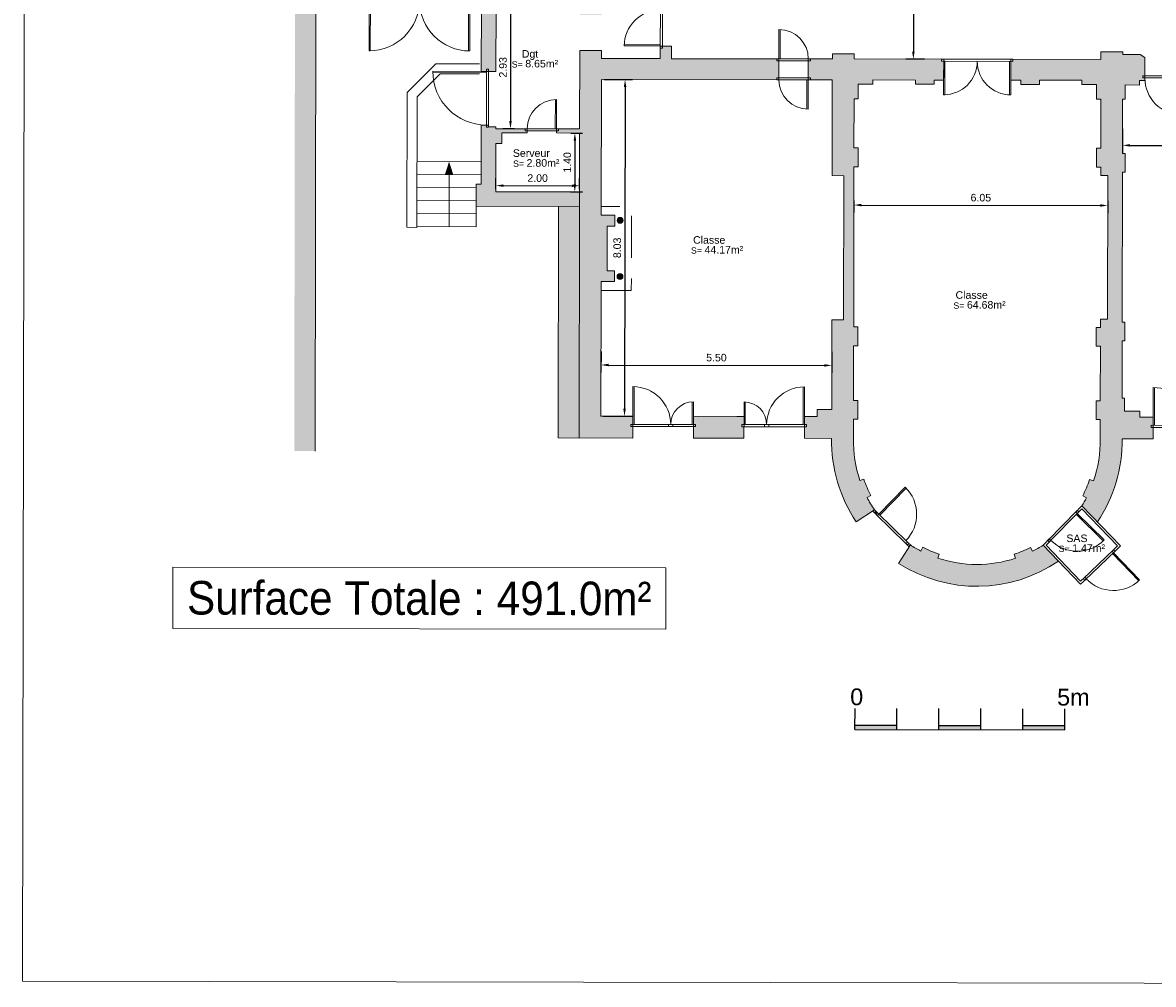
# Model space of a CAD drawing. Header units: metres. Extents: x -40 to 52, y -191 to 168.
# Tile 7 of 32: x -39 to -13, y -119 to -96. Entities that reach past the tile are written whole.
import ezdxf
from ezdxf.enums import TextEntityAlignment as Align

# ---------------------------------------------------------------- set-up
doc = ezdxf.new("R2010")
doc.units = ezdxf.units.M
doc.header["$LTSCALE"] = 2
doc.linetypes.add('CACHE', pattern=[0.375, 0.25, -0.125])
for name, color, linetype, lineweight in [('Cotation', 8, 'Continuous', 13), ('Escalier', 8, 'Continuous', 18), ('Etiq_Affectation', 7, 'Continuous', 18), ('Etiq_Surface', 7, 'Continuous', 18), ('Etiquette', 6, 'Continuous', 18), ('Hachures', 8, 'Continuous', 9), ('Menuiserie', 1, 'Continuous', 18), ('Menuiserie_cps', 7, 'Continuous', 18), ('Mur_coupe', 7, 'Continuous', 18), ('Mur_projeté', 8, 'CACHE', 13), ('Mur_vu', 8, 'Continuous', 18)]:
    doc.layers.add(name, color=color, linetype=linetype, lineweight=lineweight)
for name, color, linetype, lineweight, plot in [('Etiq_Adresse', 6, 'Continuous', 18, False), ('Etiq_Mesure_ou_non', 6, 'Continuous', 18, False), ('Etiq_Num_appart', 6, 'Continuous', 18, False), ('Etiq_Num_lot', 6, 'Continuous', 18, False), ('Etiq_Typologie', 6, 'Continuous', 18, False), ('Menuiserie_seuil', 8, 'Continuous', 18, False)]:
    doc.layers.add(name, color=color, linetype=linetype, lineweight=lineweight, plot=plot)
doc.styles.get("Standard").update_dxf_attribs({"font": 'arial.ttf'})
doc.dimstyles.get("Standard").update_dxf_attribs({"dimtxt": 0.18, "dimasz": 0.18, "dimexe": 0.18, "dimexo": 0.0625, "dimgap": 0.09, "dimtad": 1, "dimzin": 0, "dimdsep": 46, "dimtxsty": 'Standard', "dimcen": 0.09, "dimadec": 0, "dimazin": 0, "dimtfac": 1, "dimtdec": 4, "dimtofl": 0, "dimtmove": 0, "dimatfit": 3, "dimfxl": 0, "dimtolj": 1, "dimtzin": 0, "dimarcsym": 0})

# ---------------------------------------------------------------- blocks, each defined once
blk = doc.blocks.new('Porte_Simple_Droite_88')
at = {"layer": 'Menuiserie_cps', "color": 1, "lineweight": 9}
for points in [[(0, 0), (0, 0.88)], [(0.03, 0.88), (0.03, 0), (0, 0)]]:
    blk.add_lwpolyline(points, dxfattribs=at)
at = {"layer": 'Menuiserie_cps', "lineweight": 9}
blk.add_arc((0, 0), 0.88, 0, 90, dxfattribs=at)
at = {"layer": 'Menuiserie_seuil'}
blk.add_lwpolyline([(-0.05, 0), (0.93, 0), (0.93, -0.05), (-0.05, -0.05)], close=True, dxfattribs=at)
blk = doc.blocks.new('Porte_Simple_Droite_90')
at = {"layer": 'Menuiserie_cps', "color": 1, "lineweight": 9}
for points in [[(0, 0), (0, 0.9)], [(0.03, 0.9), (0.03, 0), (0, 0)]]:
    blk.add_lwpolyline(points, dxfattribs=at)
at = {"layer": 'Menuiserie_cps', "lineweight": 9}
blk.add_arc((0, 0), 0.9, 0, 90, dxfattribs=at)
at = {"layer": 'Menuiserie_seuil'}
blk.add_lwpolyline([(-0.05, 0), (0.95, 0), (0.95, -0.05), (-0.05, -0.05)], close=True, dxfattribs=at)
blk = doc.blocks.new('Porte_Double_160')
at = {"layer": 'Menuiserie_cps', "color": 1, "lineweight": 9}
for points in [[(0, 0), (0, 0.8), (0.03, 0.8), (0.03, 0)], [(1.6, 0), (1.6, 0.8), (1.57, 0.8), (1.57, 0)]]:
    blk.add_lwpolyline(points, close=True, dxfattribs=at)
at = {"layer": 'Menuiserie_cps', "lineweight": 9}
for centre, start, end in [((0, 0), 0, 90), ((1.6, 0), 90, 180)]:
    blk.add_arc(centre, 0.8, start, end, dxfattribs=at)
at = {"layer": 'Menuiserie_seuil'}
blk.add_lwpolyline([(-0.05, 0), (1.65, 0), (1.65, -0.05), (-0.05, -0.05)], close=True, dxfattribs=at)
blk = doc.blocks.new('Fenetre_15')
blk.add_lwpolyline([(0.05, 0.05), (0.05, 0), (0, 0), (0, 0.05), (0.15, 0.05), (0.15, 0), (0.1, 0), (0.1, 0.05), (0.1, 0.025), (0.05, 0.025), (0.05, 0), (0.1, 0)])
blk = doc.blocks.new('Fenetre_10')
blk.add_lwpolyline([(0.05, 0.05), (0.05, 0), (0, 0), (0, 0.05), (0.1, 0.05), (0.1, 0), (0.05, 0), (0.05, 0.05), (0.05, 0.025), (0.05, 0.025), (0.05, 0), (0.05, 0)])
blk = doc.blocks.new('Porte_Simple_Droite_54')
at = {"layer": 'Menuiserie_cps', "color": 1, "lineweight": 9}
for points in [[(0, 0), (0, 0.54)], [(0.03, 0.54), (0.03, 0), (0, 0)]]:
    blk.add_lwpolyline(points, dxfattribs=at)
at = {"layer": 'Menuiserie_cps', "lineweight": 9}
blk.add_arc((0, 0), 0.54, 0, 90, dxfattribs=at)
at = {"layer": 'Menuiserie_seuil'}
blk.add_lwpolyline([(-0.05, 0), (0.59, 0), (0.59, -0.05), (-0.05, -0.05)], close=True, dxfattribs=at)
blk = doc.blocks.new('Porte_Simple_Droite_70')
at = {"layer": 'Menuiserie_cps', "color": 1, "lineweight": 9}
for points in [[(0, 0), (0, 0.7)], [(0.03, 0.7), (0.03, 0), (0, 0)]]:
    blk.add_lwpolyline(points, dxfattribs=at)
at = {"layer": 'Menuiserie_cps', "lineweight": 9}
blk.add_arc((0, 0), 0.7, 0, 90, dxfattribs=at)
at = {"layer": 'Menuiserie_seuil'}
blk.add_lwpolyline([(-0.05, 0), (0.75, 0), (0.75, -0.05), (-0.05, -0.05)], close=True, dxfattribs=at)
blk = doc.blocks.new('Porte_Simple_Droite_86')
at = {"layer": 'Menuiserie_cps', "color": 1, "lineweight": 9}
for points in [[(0, 0), (0, 0.86)], [(0.03, 0.86), (0.03, 0), (0, 0)]]:
    blk.add_lwpolyline(points, dxfattribs=at)
at = {"layer": 'Menuiserie_cps', "lineweight": 9}
blk.add_arc((0, 0), 0.86, 0, 90, dxfattribs=at)
at = {"layer": 'Menuiserie_seuil'}
blk.add_lwpolyline([(-0.05, 0), (0.91, 0), (0.91, -0.05), (-0.05, -0.05)], close=True, dxfattribs=at)
blk = doc.blocks.new('Porte_Double_240')
at = {"layer": 'Menuiserie_cps', "color": 1, "lineweight": 9}
for points in [[(0, 0), (0, 1.2), (0.03, 1.2), (0.03, 0)], [(2.4, 0), (2.4, 1.2), (2.37, 1.2), (2.37, 0)]]:
    blk.add_lwpolyline(points, close=True, dxfattribs=at)
at = {"layer": 'Menuiserie_cps', "lineweight": 9}
for centre, start, end in [((0, 0), 0, 90), ((2.4, 0), 90, 180)]:
    blk.add_arc(centre, 1.2, start, end, dxfattribs=at)
at = {"layer": 'Menuiserie_seuil'}
blk.add_lwpolyline([(-0.05, 0), (2.45, 0), (2.45, -0.05), (-0.05, -0.05)], close=True, dxfattribs=at)
blk = doc.blocks.new('Porte_Simple_Droite_128')
at = {"layer": 'Menuiserie_cps', "color": 1, "lineweight": 9}
for points in [[(0, 0), (0, 1.28)], [(0.03, 1.28), (0.03, 0), (0, 0)]]:
    blk.add_lwpolyline(points, dxfattribs=at)
at = {"layer": 'Menuiserie_cps', "lineweight": 9}
blk.add_arc((0, 0), 1.28, 0, 90, dxfattribs=at)
at = {"layer": 'Menuiserie_seuil'}
blk.add_lwpolyline([(-0.05, 0), (1.33, 0), (1.33, -0.05), (-0.05, -0.05)], close=True, dxfattribs=at)
blk = doc.blocks.new('Etiquette_Copro')
at = {"layer": 'Etiq_Adresse'}
blk.add_attdef('ADRESSE', text='', height=0.16, rotation=360, dxfattribs=at).set_placement((0.003, -0.655), align=Align.CENTER)
at = {"layer": 'Etiq_Affectation'}
blk.add_attdef('AFFECTATION', text='', height=0.16, rotation=360, dxfattribs=at).set_placement((0, 0), align=Align.CENTER)
at = {"layer": 'Etiq_Mesure_ou_non'}
blk.add_attdef('MESURE', text='', height=0.16, rotation=360, dxfattribs=at).set_placement((0, 0.686), align=Align.CENTER)
at = {"layer": 'Etiq_Num_appart'}
blk.add_attdef('NUMERO_APPARTEMENT', text='', height=0.16, rotation=360, dxfattribs=at).set_placement((0.003, -0.455), align=Align.CENTER)
at = {"layer": 'Etiq_Num_lot', "width": 0.7}
blk.add_attdef('NUMERO_LOT', text='', height=0.4, rotation=360, dxfattribs=at).set_placement((0, 0.227), align=Align.CENTER)
at = {"layer": 'Etiq_Surface'}
blk.add_text('S=', height=0.15, rotation=360, dxfattribs=at).set_placement((-0.435, -0.237))
blk.add_attdef('SURFACE', text='', height=0.15, rotation=360, dxfattribs=at).set_placement((-0.112, -0.287), align=Align.BOTTOM_LEFT)
at = {"layer": 'Etiq_Typologie'}
blk.add_attdef('TYPOLOGIE', text='', height=0.16, rotation=360, dxfattribs=at).set_placement((0.003, -0.855), align=Align.CENTER)
blk = doc.blocks.new('*D104')
at = {"layer": 'Cotation', "color": 0, "linetype": 'ByBlock', "lineweight": -2, "transparency": 16777216}
for p, q in [((-19.677, -99.841), (-19.677, -100.133)), ((-19.497, -99.954), (-13.807, -99.963)), ((-13.627, -99.851), (-13.627, -100.144))]:
    blk.add_line(p, q, dxfattribs=at)
at = {"layer": 'Cotation', "color": 0, "transparency": 16777216}
for points in [[(-19.497, -99.924), (-19.497, -99.984), (-19.677, -99.953)], [(-13.807, -99.933), (-13.807, -99.993), (-13.627, -99.964)]]:
    blk.add_solid(points, dxfattribs=at)
at = {"layer": 'Defpoints', "color": 0, "transparency": 16777216}
for p in [(-19.677, -99.779), (-13.627, -99.789), (-13.627, -99.964)]:
    blk.add_point(p, dxfattribs=at)
at = {"layer": 'Cotation', "color": 11, "transparency": 16777216, "insert": (-16.652, -99.778), "char_height": 0.18, "attachment_point": 5, "rotation": 359.9026}
blk.add_mtext('\\A1;6.05', dxfattribs=at)
blk = doc.blocks.new('*D105')
at = {"layer": 'Cotation', "color": 0, "linetype": 'ByBlock', "lineweight": -2, "transparency": 16777216}
for p, q in [((-13.274, -98.139), (-13.275, -98.709)), ((-7.862, -98.148), (-7.863, -98.719)), ((-13.095, -98.53), (-8.043, -98.538))]:
    blk.add_line(p, q, dxfattribs=at)
at = {"layer": 'Cotation', "color": 0, "transparency": 16777216}
for points in [[(-13.095, -98.5), (-13.095, -98.56), (-13.275, -98.529)], [(-8.043, -98.508), (-8.043, -98.568), (-7.863, -98.539)]]:
    blk.add_solid(points, dxfattribs=at)
at = {"layer": 'Defpoints', "color": 0, "transparency": 16777216}
for p in [(-13.274, -98.077), (-7.862, -98.086), (-7.863, -98.539)]:
    blk.add_point(p, dxfattribs=at)
at = {"layer": 'Cotation', "color": 11, "transparency": 16777216, "insert": (-10.568, -98.354), "char_height": 0.18, "attachment_point": 5, "rotation": 359.9026}
blk.add_mtext('\\A1;5.41', dxfattribs=at)
blk = doc.blocks.new('*D107')
at = {"layer": 'Cotation', "color": 0, "linetype": 'ByBlock', "lineweight": -2, "transparency": 16777216}
for p, q in [((-25.63, -96.96), (-24.95, -96.961)), ((-25.13, -97.141), (-25.143, -104.808)), ((-25.643, -104.987), (-24.964, -104.988))]:
    blk.add_line(p, q, dxfattribs=at)
at = {"layer": 'Cotation', "color": 0, "transparency": 16777216}
for points in [[(-25.16, -97.141), (-25.1, -97.141), (-25.13, -96.961)], [(-25.173, -104.808), (-25.113, -104.808), (-25.144, -104.988)]]:
    blk.add_solid(points, dxfattribs=at)
at = {"layer": 'Defpoints', "color": 0, "transparency": 16777216}
for p in [(-25.692, -96.96), (-25.706, -104.987), (-25.144, -104.988)]:
    blk.add_point(p, dxfattribs=at)
at = {"layer": 'Cotation', "color": 11, "transparency": 16777216, "insert": (-25.317, -100.974), "char_height": 0.18, "attachment_point": 5, "rotation": 89.9026}
blk.add_mtext('\\A1;8.03', dxfattribs=at)
blk = doc.blocks.new('*D108')
at = {"layer": 'Cotation', "color": 0, "linetype": 'ByBlock', "lineweight": -2, "transparency": 16777216}
for p, q in [((-25.703, -103.445), (-25.704, -103.947)), ((-20.203, -103.454), (-20.204, -103.957)), ((-25.524, -103.767), (-20.384, -103.776))]:
    blk.add_line(p, q, dxfattribs=at)
at = {"layer": 'Cotation', "color": 0, "transparency": 16777216}
for points in [[(-25.524, -103.737), (-25.524, -103.797), (-25.704, -103.767)], [(-20.384, -103.746), (-20.384, -103.806), (-20.204, -103.777)]]:
    blk.add_solid(points, dxfattribs=at)
at = {"layer": 'Defpoints', "color": 0, "transparency": 16777216}
for p in [(-25.703, -103.382), (-20.203, -103.391), (-20.204, -103.777)]:
    blk.add_point(p, dxfattribs=at)
at = {"layer": 'Cotation', "color": 11, "transparency": 16777216, "insert": (-22.953, -103.592), "char_height": 0.18, "attachment_point": 5, "rotation": 359.9026}
blk.add_mtext('\\A1;5.50', dxfattribs=at)
blk = doc.blocks.new('*D109')
at = {"layer": 'Cotation', "color": 0, "linetype": 'ByBlock', "lineweight": -2, "transparency": 16777216}
for p, q in [((-26.426, -98.236), (-26.146, -98.236)), ((-26.326, -98.416), (-26.328, -99.457)), ((-26.429, -99.637), (-26.148, -99.637))]:
    blk.add_line(p, q, dxfattribs=at)
at = {"layer": 'Cotation', "color": 0, "transparency": 16777216}
for points in [[(-26.356, -98.416), (-26.296, -98.416), (-26.326, -98.236)], [(-26.358, -99.457), (-26.298, -99.457), (-26.328, -99.637)]]:
    blk.add_solid(points, dxfattribs=at)
at = {"layer": 'Defpoints', "color": 0, "transparency": 16777216}
for p in [(-26.489, -98.235), (-26.491, -99.637), (-26.328, -99.637)]:
    blk.add_point(p, dxfattribs=at)
at = {"layer": 'Cotation', "color": 11, "transparency": 16777216, "insert": (-26.507, -98.936), "char_height": 0.18, "attachment_point": 5, "rotation": 89.9026}
blk.add_mtext('\\A1;1.40', dxfattribs=at)
blk = doc.blocks.new('*D110')
at = {"layer": 'Cotation', "color": 0, "linetype": 'ByBlock', "lineweight": -2, "transparency": 16777216}
for p, q in [((-28.212, -99.571), (-28.211, -99.31)), ((-26.217, -99.575), (-26.216, -99.313)), ((-28.031, -99.49), (-26.396, -99.493))]:
    blk.add_line(p, q, dxfattribs=at)
at = {"layer": 'Cotation', "color": 0, "transparency": 16777216}
for points in [[(-28.031, -99.46), (-28.032, -99.52), (-28.211, -99.49)], [(-26.396, -99.463), (-26.396, -99.523), (-26.216, -99.493)]]:
    blk.add_solid(points, dxfattribs=at)
at = {"layer": 'Defpoints', "color": 0, "transparency": 16777216}
for p in [(-28.212, -99.634), (-26.217, -99.637), (-26.216, -99.493)]:
    blk.add_point(p, dxfattribs=at)
at = {"layer": 'Cotation', "color": 11, "transparency": 16777216, "insert": (-27.214, -99.311), "char_height": 0.18, "attachment_point": 5, "rotation": 359.9026}
blk.add_mtext('\\A1;2.00', dxfattribs=at)
blk = doc.blocks.new('*D111')
at = {"layer": 'Cotation', "color": 0, "linetype": 'ByBlock', "lineweight": -2, "transparency": 16777216}
for p, q in [((-27.758, -95.206), (-28.036, -95.206)), ((-27.857, -95.386), (-27.861, -97.953)), ((-27.763, -98.133), (-28.041, -98.133))]:
    blk.add_line(p, q, dxfattribs=at)
at = {"layer": 'Cotation', "color": 0, "transparency": 16777216}
for points in [[(-27.887, -95.386), (-27.827, -95.386), (-27.856, -95.206)], [(-27.891, -97.953), (-27.831, -97.953), (-27.861, -98.133)]]:
    blk.add_solid(points, dxfattribs=at)
at = {"layer": 'Defpoints', "color": 0, "transparency": 16777216}
for p in [(-27.695, -95.206), (-27.861, -98.133), (-27.7, -98.133)]:
    blk.add_point(p, dxfattribs=at)
at = {"layer": 'Cotation', "color": 11, "transparency": 16777216, "insert": (-28.039, -96.669), "char_height": 0.18, "attachment_point": 5, "rotation": 89.9026}
blk.add_mtext('\\A1;2.93', dxfattribs=at)
blk = doc.blocks.new('*D117')
at = {"layer": 'Cotation', "color": 0, "linetype": 'ByBlock', "lineweight": -2, "transparency": 16777216}
for p, q in [((-17.984, -90.478), (-18.43, -90.477)), ((-18.251, -90.658), (-18.26, -96.293)), ((-17.994, -96.473), (-18.44, -96.472))]:
    blk.add_line(p, q, dxfattribs=at)
at = {"layer": 'Cotation', "color": 0, "transparency": 16777216}
for points in [[(-18.281, -90.658), (-18.221, -90.658), (-18.25, -90.478)], [(-18.29, -96.293), (-18.23, -96.293), (-18.26, -96.473)]]:
    blk.add_solid(points, dxfattribs=at)
at = {"layer": 'Defpoints', "color": 0, "transparency": 16777216}
for p in [(-17.921, -90.478), (-18.26, -96.473), (-17.931, -96.473)]:
    blk.add_point(p, dxfattribs=at)
at = {"layer": 'Cotation', "color": 11, "transparency": 16777216, "insert": (-18.435, -93.475), "char_height": 0.18, "attachment_point": 5, "rotation": 89.9026}
blk.add_mtext('\\A1;6.00', dxfattribs=at)
blk = doc.blocks.new('Echelle graphique 5m')
h = blk.add_hatch(color=256)
h.dxf.hatch_style = 1
h.paths.add_polyline_path([(1, 0.1), (0, 0.1), (0, 0), (1, 0)])
h.paths.add_polyline_path([(3, 0.1), (2, 0.1), (2, 0), (3, 0)])
h.paths.add_polyline_path([(5, 0.1), (4, 0.1), (4, 0), (5, 0)])
at = {"flags": 128}
for points in [[(0, 0), (0, 0.5)], [(1, 0), (1, 0.5)], [(2, 0), (2, 0.5)], [(3, 0), (3, 0.5)], [(4, 0), (4, 0.5)], [(5, 0), (5, 0.5)], [(0, 0.1), (1, 0.1)], [(0, 0), (5, 0)], [(2, 0.1), (3, 0.1)], [(4, 0.1), (5, 0.1)]]:
    blk.add_lwpolyline(points, dxfattribs=at)
for s, p in [('0', (-0.116, 0.577)), ('5m', (4.815, 0.577))]:
    blk.add_text(s, height=0.4).set_placement(p)

msp = doc.modelspace()

# ---------------------------------------------------------------- hatches: boundary and pattern name
at = {"layer": 'Hachures'}
h = msp.add_hatch(color=256, dxfattribs=at)
h.dxf.hatch_style = 1
h.paths.add_polyline_path([(-30.011, -80.86), (-32.547, -80.874), (-32.567, -77.254), (-26.657, -77.222), (-26.659, -78.197), (-26.309, -78.197), (-26.304, -75.257), (-26.654, -75.257), (-26.657, -76.872), (-29.788, -76.889), (-29.782, -73.639), (-29.962, -73.64), (-29.962, -73.72), (-30.155, -73.721), (-30.155, -73.971), (-30.033, -73.97), (-30.036, -75.89), (-31.286, -75.897), (-31.286, -76.097), (-31.106, -76.096), (-31.106, -76.026), (-30.036, -76.02), (-30.038, -76.89), (-31.108, -76.896), (-31.107, -76.796), (-31.287, -76.797), (-31.288, -76.897), (-32.569, -76.904), (-32.585, -73.984), (-31.005, -73.976), (-31.005, -73.726), (-32.586, -73.734), (-32.597, -71.831), (-31.34, -71.824), (-31.34, -71.894), (-31.27, -71.894), (-31.27, -71.824), (-30.919, -71.822), (-30.92, -71.642), (-31.27, -71.644), (-31.27, -71.584), (-31.34, -71.584), (-31.34, -71.644), (-32.598, -71.651), (-32.602, -70.875), (-31.344, -70.869), (-31.344, -70.929), (-31.274, -70.928), (-31.274, -70.868), (-29.947, -70.861), (-29.947, -70.791), (-32.602, -70.805), (-32.612, -69.119), (-31.658, -69.108), (-31.66, -68.728), (-33.114, -68.745), (-32.996, -90.056), (-32.99, -91.267), (-33.014, -105.82), (-32.514, -105.821), (-32.496, -95.128), (-31.479, -95.13), (-31.479, -95.2), (-31.229, -95.2), (-31.228, -94.85), (-32.47, -94.848), (-32.494, -90.453), (-32.097, -90.454), (-32.097, -90.331), (-28.438, -90.337), (-28.438, -90.237), (-32.097, -90.231), (-32.097, -90.054), (-32.496, -90.053), (-32.545, -81.224), (-30.009, -81.21)])
h = msp.add_hatch(color=256, dxfattribs=at)
h.dxf.hatch_style = 1
h.paths.add_polyline_path([(-27.186, -94.857), (-27.086, -94.857), (-27.086, -94.787), (-27.186, -94.787), (-27.185, -94.555), (-27.335, -94.555), (-27.334, -93.655), (-27.184, -93.655), (-27.183, -93.445), (-26.206, -93.447), (-26.208, -94.789), (-26.308, -94.789), (-26.309, -94.859), (-26.209, -94.859), (-26.209, -95.411), (-25.689, -95.412), (-25.689, -95.215), (-25.309, -95.216), (-25.309, -95.116), (-25.689, -95.115), (-25.684, -92.345), (-25.224, -92.346), (-25.224, -92.066), (-25.684, -92.065), (-25.681, -90.465), (-24.811, -90.466), (-24.81, -90.016), (-25.599, -90.015), (-25.599, -89.942), (-26.279, -89.941), (-26.279, -89.693), (-26.329, -89.693), (-26.328, -89.614), (-26.678, -89.614), (-26.679, -89.693), (-26.679, -90.129), (-27.037, -90.128), (-27.037, -90.24), (-27.588, -90.239), (-27.588, -90.339), (-27.037, -90.34), (-27.037, -90.505), (-26.365, -90.507), (-26.365, -90.652), (-26.323, -90.652), (-26.323, -90.748), (-26.202, -90.748), (-26.206, -93.347), (-27.323, -93.345), (-27.323, -93.274), (-27.403, -93.274), (-27.406, -94.857), (-28.828, -94.854), (-28.829, -95.204), (-28.554, -95.205), (-28.557, -96.767), (-28.207, -96.767), (-28.204, -95.205), (-27.186, -95.207)])
h = msp.add_hatch(color=256, dxfattribs=at)
h.dxf.hatch_style = 1
h.paths.add_polyline_path([(-21.464, -96.467), (-24.021, -96.463), (-24.021, -96.163), (-24.291, -96.162), (-24.291, -96.462), (-25.691, -96.46), (-25.691, -96.272), (-26.211, -96.271), (-26.214, -98.136), (-26.763, -98.135), (-26.764, -98.235), (-26.214, -98.236), (-26.217, -100.065), (-26.227, -105.506), (-24.943, -105.508), (-24.942, -104.988), (-25.706, -104.987), (-25.7, -101.777), (-25.38, -101.778), (-25.38, -101.518), (-25.56, -101.518), (-25.558, -100.458), (-25.378, -100.458), (-25.378, -100.198), (-25.698, -100.197), (-25.692, -96.96), (-21.465, -96.967)])
h = msp.add_hatch(color=256, dxfattribs=at)
h.dxf.hatch_style = 1
h.paths.add_polyline_path([(-17.537, -96.474), (-19.671, -96.47), (-19.671, -96.35), (-20.191, -96.349), (-20.191, -96.469), (-20.764, -96.468), (-20.765, -96.968), (-20.192, -96.969), (-20.196, -99.252), (-19.916, -99.253), (-19.922, -102.693), (-20.202, -102.692), (-20.205, -104.826), (-20.555, -104.825), (-20.556, -104.995), (-20.856, -104.995), (-20.857, -105.515), (-20.207, -105.516, 0.153504), (-19.622, -107.508), (-19.19, -107.218, -0.028946), (-19.362, -106.925), (-19.273, -106.88, -0.037212), (-19.438, -106.491), (-19.533, -106.523, -0.087161), (-19.687, -105.517), (-19.686, -105.06), (-19.586, -105.06), (-19.585, -104.61), (-19.685, -104.61), (-19.683, -103.31), (-19.583, -103.31), (-19.582, -102.86), (-19.682, -102.86), (-19.676, -99.04), (-19.576, -99.04), (-19.575, -98.59), (-19.675, -98.59), (-19.673, -97.42), (-19.573, -97.42), (-19.572, -97.07), (-19.222, -97.071), (-19.222, -96.971), (-18.212, -96.973), (-18.212, -97.073), (-17.762, -97.073), (-17.762, -96.973), (-17.538, -96.974)])
h = msp.add_hatch(color=256, dxfattribs=at)
h.dxf.hatch_style = 1
h.paths.add_polyline_path([(-12.744, -96.436), (-12.859, -96.36), (-13.271, -96.36), (-13.271, -96.299), (-13.791, -96.298), (-13.791, -96.48), (-15.937, -96.477), (-15.938, -96.977), (-15.702, -96.977), (-15.702, -97.077), (-15.252, -97.078), (-15.252, -96.978), (-14.242, -96.979), (-14.242, -97.079), (-13.892, -97.08), (-13.893, -97.43), (-13.793, -97.43), (-13.795, -98.6), (-13.895, -98.6), (-13.896, -99.05), (-13.796, -99.05), (-13.796, -99.25), (-13.626, -99.25), (-13.632, -102.67), (-13.802, -102.67), (-13.802, -102.87), (-13.902, -102.87), (-13.903, -103.32), (-13.803, -103.32), (-13.805, -104.62), (-13.905, -104.62), (-13.906, -105.07), (-13.806, -105.07), (-13.807, -105.527, -0.087161), (-13.964, -106.532), (-14.059, -106.5, -0.037212), (-14.225, -106.888), (-14.136, -106.934, -0.018511), (-14.243, -107.124), (-13.873, -107.509, 0.152776), (-13.287, -105.528), (-12.545, -105.529), (-12.544, -105.009), (-12.86, -105.009), (-12.86, -104.869), (-13.226, -104.868), (-13.225, -104.558), (-13.285, -104.558), (-13.283, -103.194), (-13.223, -103.194), (-13.222, -102.744), (-13.282, -102.744), (-13.276, -99.172), (-13.216, -99.172), (-13.215, -98.722), (-13.275, -98.722), (-13.273, -97.431), (-13.213, -97.431), (-13.212, -97.09), (-12.873, -97.091), (-12.872, -96.982), (-12.745, -96.982)])
h = msp.add_hatch(color=256, dxfattribs=at)
h.dxf.hatch_style = 1
h.paths.add_polyline_path([(-26.217, -99.637), (-28.212, -99.634), (-28.21, -98.483), (-28.07, -98.483), (-28.069, -98.233), (-27.464, -98.234), (-27.463, -98.134), (-28.209, -98.133), (-28.209, -98.087), (-28.384, -98.087), (-28.384, -98.047), (-28.559, -98.047), (-28.561, -99.457), (-28.675, -99.457), (-28.676, -99.983), (-26.217, -99.987)])
h = msp.add_hatch(color=256, dxfattribs=at)
h.dxf.hatch_style = 1
h.paths.add_polyline_path([(-26.217, -100.065), (-26.217, -99.987), (-26.717, -99.986), (-26.727, -105.505), (-26.227, -105.506)])
h = msp.add_hatch(color=256, dxfattribs=at)
h.dxf.hatch_style = 1
h.paths.add_polyline_path([(-25.179, -100.319, 1), (-25.319, -100.318, 1)])
h = msp.add_hatch(color=256, dxfattribs=at)
h.dxf.hatch_style = 1
h.paths.add_polyline_path([(-25.321, -101.658, 1), (-25.181, -101.658, 1)])
h = msp.add_hatch(color=256, dxfattribs=at)
h.dxf.hatch_style = 1
h.paths.add_polyline_path([(-22.296, -104.993), (-22.466, -104.992), (-23.502, -104.99), (-23.503, -105.51), (-22.297, -105.513)])
h = msp.add_hatch(color=256, dxfattribs=at)
h.dxf.hatch_style = 1
h.paths.add_polyline_path([(-14.804, -108.445), (-15.17, -108.063, -0.024682), (-15.422, -108.207), (-15.467, -108.117, -0.037212), (-15.857, -108.279), (-15.826, -108.374, -0.161551), (-17.677, -108.371), (-17.646, -108.276, -0.037212), (-18.035, -108.113), (-18.081, -108.202, -0.024682), (-18.332, -108.058), (-18.613, -108.496, 0.299979)])

# ---------------------------------------------------------------- linework, layer by layer
at = {"layer": 'Escalier', "flags": 128}
msp.add_lwpolyline([(-29.324, -98.918, 0, 0.2, 0), (-29.324, -99.228, 0, 0, 0)], format="xyseb", dxfattribs=at)
for points in [[(-30.087, -98.917), (-28.561, -98.919)], [(-30.087, -99.227), (-28.561, -99.229)], [(-29.324, -99.228), (-29.326, -100.468)], [(-30.088, -99.537), (-28.675, -99.539)], [(-30.088, -99.847), (-28.675, -99.849)], [(-30.089, -100.157), (-28.676, -100.159)], [(-30.089, -100.467), (-28.676, -100.469)]]:
    msp.add_lwpolyline(points, dxfattribs=at)
at = {"layer": 'Etiq_Surface'}
msp.add_lwpolyline([(-35.907, -108.583), (-24.159, -108.603), (-24.162, -110.066), (-35.909, -110.046)], close=True, dxfattribs=at)
at = {"layer": 'Menuiserie'}
msp.add_lwpolyline([(-39.487, -118.459), (5.063, -118.534), (5.17, -55.535), (-39.38, -55.459)], close=True, dxfattribs=at)
at = {"layer": 'Menuiserie', "flags": 128}
for points in [[(-22.296, -105.187), (-20.856, -105.189)], [(-14.391, -107.272), (-14.279, -107.158)], [(-14.355, -107.307), (-14.243, -107.193)], [(-14.243, -107.124), (-14.279, -107.158)], [(-14.244, -107.194), (-13.395, -108.081)], [(-14.243, -107.124), (-13.324, -108.082)], [(-14.355, -107.307), (-14.391, -107.272)], [(-15.17, -108.063), (-15.133, -108.029)], [(-15.133, -108.029), (-15.021, -107.915)], [(-15.099, -108.065), (-14.986, -107.95)], [(-14.986, -107.95), (-15.021, -107.915)], [(-15.17, -108.063), (-14.276, -108.995)], [(-15.099, -108.065), (-14.275, -108.924)], [(-13.395, -108.081), (-13.526, -108.206)], [(-13.526, -108.206), (-13.491, -108.243)], [(-13.324, -108.082), (-13.491, -108.243)], [(-14.137, -108.862), (-14.276, -108.995)], [(-14.172, -108.826), (-14.275, -108.924)], [(-14.172, -108.826), (-14.137, -108.862)]]:
    msp.add_lwpolyline(points, dxfattribs=at)
at = {"layer": 'Mur_coupe'}
for p, q in [((-25.698, -100.197), (-25.378, -100.198)), ((-25.378, -100.458), (-25.378, -100.198)), ((-25.56, -101.518), (-25.558, -100.458)), ((-25.558, -100.458), (-25.378, -100.458)), ((-25.38, -101.518), (-25.56, -101.518)), ((-25.38, -101.778), (-25.38, -101.518)), ((-25.7, -101.777), (-25.38, -101.778))]:
    msp.add_line(p, q, dxfattribs=at)
at = {"layer": 'Mur_coupe', "flags": 128}
for points in [[(-32.496, -95.128), (-32.514, -105.821)], [(-28.554, -95.205), (-28.557, -96.767)], [(-28.204, -95.205), (-28.207, -96.767)], [(-24.291, -96.162), (-24.021, -96.163)], [(-24.291, -96.162), (-24.291, -96.462)], [(-24.021, -96.163), (-24.021, -96.463)], [(-26.211, -96.271), (-26.214, -98.136)], [(-25.691, -96.272), (-26.211, -96.271)], [(-25.691, -96.272), (-25.691, -96.46)], [(-25.691, -96.46), (-24.291, -96.462)], [(-24.021, -96.463), (-21.464, -96.467)], [(-21.464, -96.467), (-21.465, -96.967)], [(-20.764, -96.468), (-20.765, -96.968)], [(-20.764, -96.468), (-20.191, -96.469)], [(-20.191, -96.349), (-19.671, -96.35)], [(-20.191, -96.349), (-20.191, -96.469)], [(-19.671, -96.35), (-19.671, -96.47)], [(-13.791, -96.298), (-13.791, -96.48)], [(-13.791, -96.298), (-13.271, -96.299)], [(-13.271, -96.299), (-13.271, -96.36)], [(-13.271, -96.36), (-12.859, -96.36)], [(-12.744, -96.436), (-12.859, -96.36)], [(-12.744, -96.436), (-12.745, -96.982)], [(-29.637, -96.585), (-30.324, -97.271)], [(-28.596, -96.587), (-29.637, -96.585)], [(-19.671, -96.47), (-17.537, -96.474)], [(-17.537, -96.474), (-17.538, -96.974)], [(-15.937, -96.477), (-15.938, -96.977)], [(-15.937, -96.477), (-13.791, -96.48)], [(-28.557, -96.767), (-28.207, -96.767)], [(-25.692, -96.96), (-25.698, -100.197)], [(-25.692, -96.96), (-21.465, -96.967)], [(-20.765, -96.968), (-20.192, -96.969)], [(-20.192, -96.969), (-20.196, -99.252)], [(-19.222, -96.971), (-18.212, -96.973)], [(-19.222, -96.971), (-19.222, -97.071)], [(-18.212, -96.973), (-18.212, -97.073)], [(-17.762, -96.973), (-17.762, -97.073)], [(-17.762, -96.973), (-17.538, -96.974)], [(-15.938, -96.977), (-15.702, -96.977)], [(-15.702, -96.977), (-15.702, -97.077)], [(-15.252, -96.978), (-15.252, -97.078)], [(-15.252, -96.978), (-14.242, -96.979)], [(-14.242, -96.979), (-14.242, -97.079)], [(-12.873, -97.091), (-12.872, -96.982)], [(-12.872, -96.982), (-12.745, -96.982)], [(-30.329, -100.484), (-30.324, -97.271)], [(-19.572, -97.07), (-19.573, -97.42)], [(-19.572, -97.07), (-19.573, -97.42)], [(-19.572, -97.07), (-19.222, -97.071)], [(-19.222, -97.071), (-19.572, -97.07)], [(-17.762, -97.073), (-18.212, -97.073)], [(-18.212, -97.073), (-17.762, -97.073)], [(-15.702, -97.077), (-15.252, -97.078)], [(-14.242, -97.079), (-13.892, -97.08)], [(-13.892, -97.08), (-13.893, -97.43)], [(-13.212, -97.09), (-13.213, -97.431)], [(-13.212, -97.09), (-12.873, -97.091)], [(-19.673, -97.42), (-19.675, -98.59)], [(-19.573, -97.42), (-19.673, -97.42)], [(-13.893, -97.43), (-13.793, -97.43)], [(-13.793, -97.43), (-13.795, -98.6)], [(-13.273, -97.431), (-13.275, -98.722)], [(-13.273, -97.431), (-13.213, -97.431)], [(-28.559, -98.047), (-28.561, -99.457)], [(-28.559, -98.047), (-28.384, -98.047)], [(-28.384, -98.087), (-28.384, -98.047)], [(-28.384, -98.087), (-28.209, -98.087)], [(-28.209, -98.087), (-28.209, -98.133)], [(-28.209, -98.133), (-27.463, -98.134)], [(-28.069, -98.233), (-28.07, -98.483)], [(-28.069, -98.233), (-27.464, -98.234)], [(-27.463, -98.134), (-27.464, -98.234)], [(-26.763, -98.135), (-26.764, -98.235)], [(-26.764, -98.235), (-26.214, -98.236)], [(-26.763, -98.135), (-26.214, -98.136)], [(-26.214, -98.236), (-26.217, -100.065)], [(-28.21, -98.483), (-28.212, -99.634)], [(-28.21, -98.483), (-28.07, -98.483)], [(-19.575, -98.59), (-19.675, -98.59)], [(-19.575, -98.59), (-19.576, -99.04)], [(-19.575, -98.59), (-19.576, -99.04)], [(-13.895, -98.6), (-13.896, -99.05)], [(-13.895, -98.6), (-13.795, -98.6)], [(-13.275, -98.722), (-13.215, -98.722)], [(-13.215, -98.722), (-13.216, -99.172)], [(-19.676, -99.04), (-19.682, -102.86)], [(-19.576, -99.04), (-19.676, -99.04)], [(-13.896, -99.05), (-13.796, -99.05)], [(-13.796, -99.05), (-13.796, -99.25)], [(-20.196, -99.252), (-19.916, -99.253)], [(-19.916, -99.253), (-19.922, -102.693)], [(-13.796, -99.25), (-13.626, -99.25)], [(-13.626, -99.25), (-13.632, -102.67)], [(-13.276, -99.172), (-13.282, -102.744)], [(-13.276, -99.172), (-13.216, -99.172)], [(-26.217, -99.987), (-28.676, -99.983), (-28.675, -99.457)], [(-28.675, -99.457), (-28.561, -99.457)], [(-26.217, -99.637), (-28.212, -99.634)], [(-26.717, -99.986), (-26.727, -105.505)], [(-26.217, -100.065), (-26.227, -105.506)], [(-30.089, -100.485), (-30.329, -100.484)], [(-25.7, -101.777), (-25.706, -104.987)], [(-20.202, -102.692), (-20.205, -104.826)], [(-20.202, -102.692), (-19.922, -102.693)], [(-19.582, -102.86), (-19.682, -102.86)], [(-19.582, -102.86), (-19.583, -103.31)], [(-19.582, -102.86), (-19.583, -103.31)], [(-13.902, -102.87), (-13.903, -103.32)], [(-13.902, -102.87), (-13.802, -102.87)], [(-13.802, -102.67), (-13.802, -102.87)], [(-13.802, -102.67), (-13.632, -102.67)], [(-13.282, -102.744), (-13.222, -102.744)], [(-13.223, -103.194), (-13.222, -102.744)], [(-13.283, -103.194), (-13.285, -104.558)], [(-13.283, -103.194), (-13.223, -103.194)], [(-19.683, -103.31), (-19.685, -104.61)], [(-19.583, -103.31), (-19.683, -103.31)], [(-13.903, -103.32), (-13.803, -103.32)], [(-13.803, -103.32), (-13.805, -104.62)], [(-19.585, -104.61), (-19.685, -104.61)], [(-19.585, -104.61), (-19.586, -105.06)], [(-19.585, -104.61), (-19.586, -105.06)], [(-13.905, -104.62), (-13.906, -105.07)], [(-13.905, -104.62), (-13.805, -104.62)], [(-13.225, -104.558), (-13.285, -104.558)], [(-13.225, -104.558), (-13.226, -104.868)], [(-24.942, -104.988), (-25.706, -104.987)], [(-24.942, -104.988), (-24.943, -105.508)], [(-23.502, -104.99), (-23.503, -105.51)], [(-23.382, -104.991), (-23.502, -104.99)], [(-22.296, -104.993), (-23.502, -104.99)], [(-22.296, -104.993), (-22.466, -104.992)], [(-22.296, -104.993), (-22.297, -105.513)], [(-20.856, -104.995), (-20.857, -105.515)], [(-20.556, -104.995), (-20.856, -104.995)], [(-20.555, -104.825), (-20.556, -104.995)], [(-20.205, -104.826), (-20.555, -104.825)], [(-19.686, -105.06), (-19.687, -105.517)], [(-19.586, -105.06), (-19.686, -105.06)], [(-13.906, -105.07), (-13.806, -105.07)], [(-13.806, -105.07), (-13.807, -105.527)], [(-12.86, -104.869), (-13.226, -104.868)], [(-12.86, -105.009), (-12.86, -104.869)], [(-12.544, -105.009), (-12.86, -105.009)], [(-12.544, -105.009), (-12.545, -105.529)], [(-26.727, -105.505), (-24.943, -105.508)], [(-23.503, -105.51), (-22.297, -105.513)], [(-23.503, -105.51), (-22.297, -105.513)], [(-19.438, -106.491), (-19.533, -106.523)], [(-14.059, -106.5), (-13.964, -106.532)], [(-19.273, -106.88), (-19.362, -106.925)], [(-14.225, -106.888), (-14.136, -106.934)], [(-19.19, -107.218), (-19.622, -107.508)], [(-18.332, -108.058), (-18.613, -108.496)], [(-18.035, -108.113), (-18.081, -108.202)], [(-17.646, -108.276), (-17.677, -108.371)], [(-15.857, -108.279), (-15.826, -108.374)], [(-15.467, -108.117), (-15.422, -108.207)]]:
    msp.add_lwpolyline(points, dxfattribs=at)
for points in [[(-20.857, -105.515), (-20.207, -105.516, 0.153504), (-19.622, -107.508)], [(-19.533, -106.523, -0.087161), (-19.687, -105.517)], [(-13.807, -105.527, -0.087161), (-13.964, -106.532, -0.087161)], [(-13.873, -107.509, 0.152776), (-13.287, -105.528), (-12.545, -105.529)], [(-19.273, -106.88, -0.037212), (-19.438, -106.491, -0.037212)], [(-14.059, -106.5, -0.037212), (-14.225, -106.888, -0.037212)], [(-19.19, -107.218, -0.028946), (-19.362, -106.925)], [(-14.136, -106.934, -0.018511), (-14.243, -107.124, -0.018511)], [(-18.081, -108.202, -0.024682), (-18.332, -108.058, -0.024682)], [(-17.646, -108.276, -0.037212), (-18.035, -108.113, -0.037212)], [(-15.467, -108.117, -0.037212), (-15.857, -108.279, -0.037212)], [(-15.17, -108.063, -0.024682), (-15.422, -108.207)], [(-18.613, -108.496, 0.299979), (-14.804, -108.445, 0.291794)], [(-15.826, -108.374, -0.161551), (-17.677, -108.371, -0.161551)]]:
    msp.add_lwpolyline(points, format="xyb", dxfattribs=at)
at = {"layer": 'Mur_coupe'}
for centre in [(-25.249, -100.318), (-25.251, -101.658)]:
    msp.add_circle(centre, 0.07, dxfattribs=at)
at = {"layer": 'Mur_projeté', "ltscale": 2, "flags": 128}
msp.add_lwpolyline([(-25.701, -101.987), (-24.981, -101.988), (-24.977, -99.989), (-25.697, -99.988)], dxfattribs=at)
at = {"layer": 'Mur_vu', "flags": 128}
for points in [[(-29.538, -96.825), (-30.084, -97.37)], [(-28.596, -96.827), (-29.538, -96.825)], [(-30.089, -100.485), (-30.084, -97.37)], [(-28.676, -99.983), (-28.676, -100.469)]]:
    msp.add_lwpolyline(points, dxfattribs=at)

# ---------------------------------------------------------------- block references
at = {"rotation": 359.9025560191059}
msp.add_blockref('Echelle graphique 5m', (-19.651, -112.455), dxfattribs=at)
at = {"layer": 'Etiquette'}
ref = msp.add_blockref('Etiquette_Copro', (-27.396, -96.438), dxfattribs=dict(at, rotation=359.9025560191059))
ref.add_attrib('AFFECTATION', 'Dgt', dxfattribs={"layer": 'Etiq_Affectation', "height": 0.18, "rotation": 359.9026}).set_placement((-27.396, -96.438), align=Align.CENTER)
ref.add_attrib('SURFACE', '8.65m²', dxfattribs={"layer": 'Etiq_Surface', "height": 0.18, "rotation": 359.9026}).set_placement((-27.508, -96.725), align=Align.BOTTOM_LEFT)
ref = msp.add_blockref('Etiquette_Copro', (-27.364, -98.805), dxfattribs=dict(at, rotation=359.9025560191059))
ref.add_attrib('AFFECTATION', 'Serveur', dxfattribs={"layer": 'Etiq_Affectation', "height": 0.18, "rotation": 359.9026}).set_placement((-27.364, -98.805), align=Align.CENTER)
ref.add_attrib('SURFACE', '2.80m²', dxfattribs={"layer": 'Etiq_Surface', "height": 0.18, "rotation": 359.9026}).set_placement((-27.477, -99.092), align=Align.BOTTOM_LEFT)
ref = msp.add_blockref('Etiquette_Copro', (-23.125, -100.875), dxfattribs=dict(at, rotation=359.9025560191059))
ref.add_attrib('AFFECTATION', 'Classe', dxfattribs={"layer": 'Etiq_Affectation', "height": 0.18, "rotation": 359.9026}).set_placement((-23.125, -100.875), align=Align.CENTER)
ref.add_attrib('SURFACE', '44.17m²', dxfattribs={"layer": 'Etiq_Surface', "height": 0.18, "rotation": 359.9026}).set_placement((-23.237, -101.162), align=Align.BOTTOM_LEFT)
ref = msp.add_blockref('Etiquette_Copro', (-16.871, -102.188), dxfattribs=dict(at, rotation=359.9025560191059))
ref.add_attrib('AFFECTATION', 'Classe', dxfattribs={"layer": 'Etiq_Affectation', "height": 0.18, "rotation": 359.9026}).set_placement((-16.871, -102.188), align=Align.CENTER)
ref.add_attrib('SURFACE', '64.68m²', dxfattribs={"layer": 'Etiq_Surface', "height": 0.18, "rotation": 359.9026}).set_placement((-16.984, -102.475), align=Align.BOTTOM_LEFT)
ref = msp.add_blockref('Etiquette_Copro', (-14.363, -107.989), dxfattribs=dict(at, rotation=359.9025560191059))
ref.add_attrib('AFFECTATION', 'SAS', dxfattribs={"layer": 'Etiq_Affectation', "height": 0.18, "rotation": 359.9026}).set_placement((-14.363, -107.989), align=Align.CENTER)
ref.add_attrib('SURFACE', '1.47m²', dxfattribs={"layer": 'Etiq_Surface', "height": 0.18, "rotation": 359.9026}).set_placement((-14.475, -108.276), align=Align.BOTTOM_LEFT)
at = {"layer": 'Menuiserie', "xscale": -1}
for name, p, rotation in [('Porte_Double_240', (-31.229, -95.075), 179.9025560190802), ('Porte_Simple_Droite_128', (-28.432, -96.767), 89.90255601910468), ('Porte_Simple_Droite_70', (-26.763, -98.135), 359.9025560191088), ('Porte_Simple_Droite_90', (-20.856, -105.189), 359.9025560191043), ('Porte_Simple_Droite_54', (-23.503, -105.185), 359.9025560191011)]:
    msp.add_blockref(name, p, dxfattribs=dict(at, rotation=rotation))
at = {"layer": 'Menuiserie'}
for name, p, rotation in [('Porte_Simple_Droite_86', (-24.291, -96.162), 89.90255601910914), ('Porte_Simple_Droite_70', (-21.464, -96.467), 359.9025560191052), ('Porte_Double_160', (-15.937, -96.527), 179.9025560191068), ('Porte_Simple_Droite_70', (-20.765, -96.968), 179.9025560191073), ('Porte_Simple_Droite_88', (-11.863, -96.923), 179.9025560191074), ('Porte_Simple_Droite_90', (-24.943, -105.183), 359.9025560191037), ('Porte_Simple_Droite_90', (-12.545, -105.204), 359.9025560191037), ('Porte_Simple_Droite_54', (-22.296, -105.187), 359.902556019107), ('Porte_Simple_Droite_90', (-19.082, -107.323), 315.5979302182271), ('Fenetre_15', (-19.082, -107.323), 135.5979302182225), ('Porte_Simple_Droite_90', (-14.355, -107.307), 225.5337867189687), ('Fenetre_10', (-18.332, -108.058), 135.5979302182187), ('Porte_Simple_Droite_90', (-13.491, -108.243), 223.7979466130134)]:
    msp.add_blockref(name, p, dxfattribs=dict(at, rotation=rotation))

# ---------------------------------------------------------------- texts
at = {"layer": 'Etiq_Surface', "width": 0.9}
msp.add_text('Surface Totale : 491.0m²', height=0.8, rotation=359.9026, dxfattribs=at).set_placement((-30.034, -109.325), align=Align.MIDDLE_CENTER)

# ---------------------------------------------------------------- dimensions: what is measured, and where the dimension line sits
at = {"layer": 'Cotation'}
for base, p1, p2, angle, picture, middle in [((-18.26, -96.473), (-17.921, -90.478), (-17.931, -96.473), 89.9026, '*D117', (-18.435, -93.475)), ((-27.861, -98.133), (-27.695, -95.206), (-27.7, -98.133), 89.9026, '*D111', (-28.039, -96.669)), ((-25.144, -104.988), (-25.692, -96.96), (-25.706, -104.987), 89.9026, '*D107', (-25.317, -100.974)), ((-7.863, -98.539), (-13.274, -98.077), (-7.862, -98.086), 359.9026, '*D105', (-10.568, -98.354)), ((-26.328, -99.637), (-26.489, -98.235), (-26.491, -99.637), 89.9026, '*D109', (-26.507, -98.936)), ((-26.216, -99.493), (-28.212, -99.634), (-26.217, -99.637), 359.9026, '*D110', (-27.214, -99.311)), ((-13.627, -99.964), (-19.677, -99.779), (-13.627, -99.789), 359.9026, '*D104', (-16.652, -99.778)), ((-20.204, -103.777), (-25.703, -103.382), (-20.203, -103.391), 359.9026, '*D108', (-22.953, -103.592))]:
    dim = msp.add_linear_dim(base=base, p1=p1, p2=p2, angle=angle, dimstyle='Standard', override={"dimpost": '<>', "dimclrt": 11, "dimfxl": 5}, dxfattribs=at)
    dim.commit()
    dim.dimension.update_dxf_attribs({"geometry": picture, "text_midpoint": middle})

doc.saveas('drawing.dxf')
